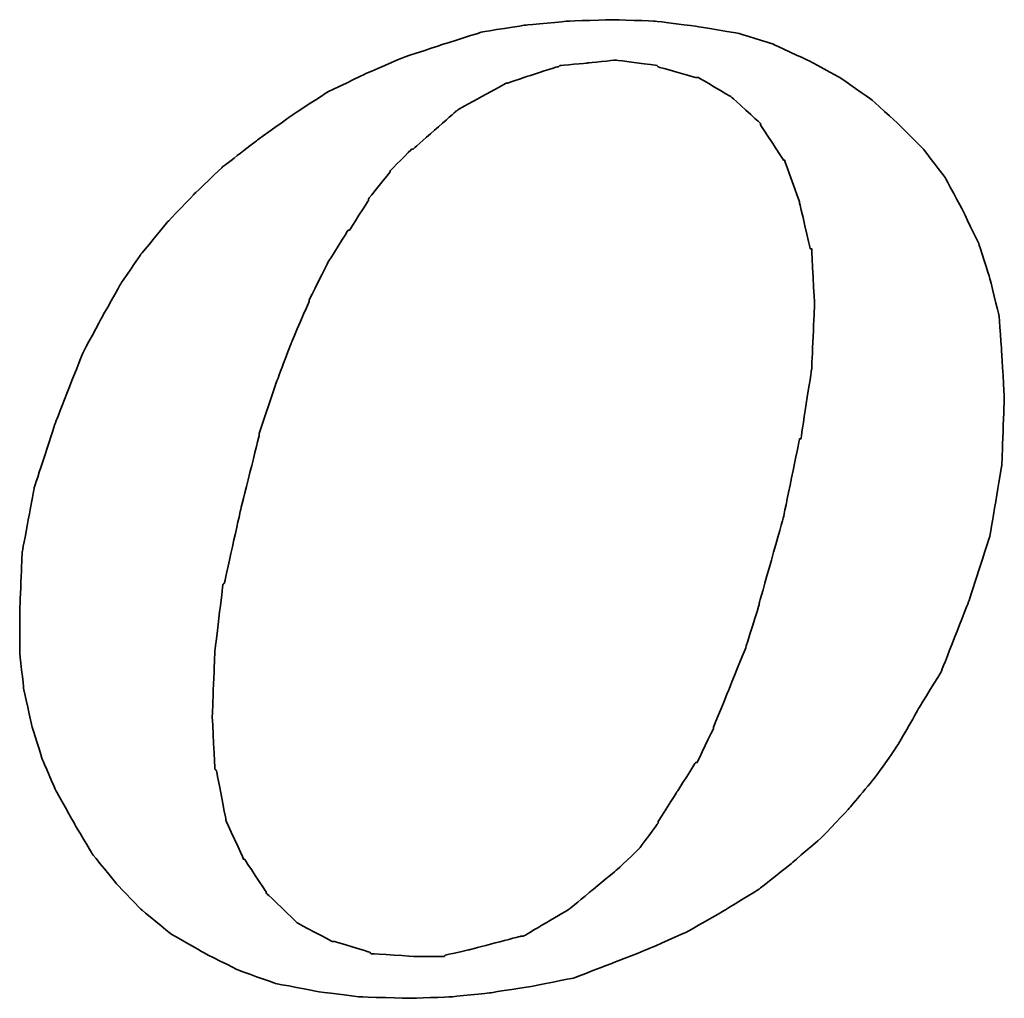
# Model space of a CAD drawing. Header units: millimetres. Extents: x -137 to 162, y 14 to 137.
# Tile 42 of 50: x -42.496 to -41.636, y 62.14 to 62.995. Entities that reach past the tile are written whole.
import ezdxf

# ---------------------------------------------------------------- set-up
doc = ezdxf.new("R2010")
doc.units = ezdxf.units.MM
doc.header["$LTSCALE"] = 0.1
doc.layers.add('DIM', color=4, linetype='CONTINUOUS')
doc.layers.add('layer 1', color=7, linetype='CONTINUOUS')

# ---------------------------------------------------------------- blocks, each defined once
blk = doc.blocks.new('TBI MOTION logo(完整正式版)')
at = {"layer": 'layer 1', "color": 22, "lineweight": 35}
for points, knots in [([(35.79625, -6.98375), (35.79625, -6.98375), (36.23125, -7.43875), (36.23125, -7.43875), (36.23125, -7.43875), (36.23125, -7.43875), (36.75625, -7.87125), (36.75625, -7.87125), (36.75625, -7.87125), (36.75625, -7.87125), (37.33125, -8.20375), (37.33125, -8.20375), (37.33125, -8.20375), (37.33125, -8.20375), (37.95625, -8.51875), (37.95625, -8.51875), (37.95625, -8.51875), (37.95625, -8.51875), (38.62625, -8.75875), (38.62625, -8.75875), (38.62625, -8.75875), (38.62625, -8.75875), (39.37125, -8.90375), (39.37125, -8.90375), (39.37125, -8.90375), (39.37125, -8.90375), (40.14125, -8.99875), (40.14125, -8.99875), (40.14125, -8.99875), (40.14125, -8.99875), (41.02625, -9.02375), (41.02625, -9.02375), (41.02625, -9.02375), (41.02625, -9.02375), (41.74625, -8.99875), (41.74625, -8.99875), (41.74625, -8.99875), (41.74625, -8.99875), (42.46625, -8.92375), (42.46625, -8.92375), (42.46625, -8.92375), (42.46625, -8.92375), (43.21125, -8.80625), (43.21125, -8.80625), (43.21125, -8.80625), (43.21125, -8.80625), (43.93125, -8.66375), (43.93125, -8.66375), (43.93125, -8.66375), (43.93125, -8.66375), (44.62625, -8.39875), (44.62625, -8.39875), (44.62625, -8.39875), (44.62625, -8.39875), (45.29625, -8.13375), (45.29625, -8.13375), (45.29625, -8.13375), (45.29625, -8.13375), (45.94625, -7.84375), (45.94625, -7.84375), (45.94625, -7.84375), (45.94625, -7.84375), (46.61625, -7.46375), (46.61625, -7.46375), (46.61625, -7.46375), (46.61625, -7.46375), (47.24125, -7.07875), (47.24125, -7.07875), (47.24125, -7.07875), (47.24125, -7.07875), (47.81625, -6.62375), (47.81625, -6.62375), (47.81625, -6.62375), (47.81625, -6.62375), (48.36875, -6.14375), (48.36875, -6.14375), (48.36875, -6.14375), (48.36875, -6.14375), (48.84625, -5.64125), (48.84625, -5.64125), (48.84625, -5.64125), (48.84625, -5.64125), (49.32625, -5.06375), (49.32625, -5.06375), (49.32625, -5.06375), (49.32625, -5.06375), (49.71125, -4.51374), (49.71125, -4.51374), (49.71125, -4.51374), (49.71125, -4.51374), (50.09625, -3.83874), (50.09625, -3.83874), (50.09625, -3.83874), (50.09625, -3.83874), (50.48125, -3.21374), (50.48125, -3.21374), (50.48125, -3.21374), (50.48125, -3.21374), (50.96125, -1.99125), (50.96125, -1.99125), (50.96125, -1.99125), (50.96125, -1.99125), (51.34375, -0.81875), (51.34375, -0.81875), (51.34375, -0.81875), (51.34375, -0.81875), (51.56125, 0.45624), (51.56125, 0.45624), (51.56125, 0.45624), (51.56125, 0.45624), (51.60625, 1.67624), (51.60625, 1.67624), (51.60625, 1.67624), (51.60625, 1.67624), (51.56125, 2.44625), (51.56125, 2.44625), (51.56125, 2.44625), (51.56125, 2.44625), (51.51125, 3.14125), (51.51125, 3.14125), (51.51125, 3.14125), (51.51125, 3.14125), (51.34375, 3.81125), (51.34375, 3.81125), (51.34375, 3.81125), (51.34375, 3.81125), (51.15125, 4.41125), (51.15125, 4.41125), (51.15125, 4.41125), (51.15125, 4.41125), (50.86125, 5.01125), (50.86125, 5.01125), (50.86125, 5.01125), (50.86125, 5.01125), (50.55125, 5.58875), (50.55125, 5.58875), (50.55125, 5.58875), (50.55125, 5.58875), (50.16625, 6.09125), (50.16625, 6.09125), (50.16625, 6.09125), (50.16625, 6.09125), (49.71125, 6.54875), (49.71125, 6.54875), (49.71125, 6.54875), (49.71125, 6.54875), (49.23125, 6.98125), (49.23125, 6.98125), (49.23125, 6.98125), (49.23125, 6.98125), (48.67875, 7.36625), (48.67875, 7.36625), (48.67875, 7.36625), (48.67875, 7.36625), (48.10375, 7.67625), (48.10375, 7.67625), (48.10375, 7.67625), (48.10375, 7.67625), (47.48125, 7.96375), (47.48125, 7.96375), (47.48125, 7.96375), (47.48125, 7.96375), (46.85625, 8.15625), (46.85625, 8.15625), (46.85625, 8.15625), (46.85625, 8.15625), (46.13625, 8.27624), (46.13625, 8.27624), (46.13625, 8.27624), (46.13625, 8.27624), (45.39125, 8.37125), (45.39125, 8.37125), (45.39125, 8.37125), (45.39125, 8.37125), (44.62625, 8.39624), (44.62625, 8.39624), (44.62625, 8.39624), (44.62625, 8.39624), (43.83625, 8.37125), (43.83625, 8.37125), (43.83625, 8.37125), (43.83625, 8.37125), (43.09125, 8.30125), (43.09125, 8.30125), (43.09125, 8.30125), (43.09125, 8.30125), (42.32125, 8.18125), (42.32125, 8.18125), (42.32125, 8.18125), (42.32125, 8.18125), (41.62875, 7.96375), (41.62875, 7.96375), (41.62875, 7.96375), (41.62875, 7.96375), (40.90625, 7.72625), (40.90625, 7.72625), (40.90625, 7.72625), (40.90625, 7.72625), (40.23624, 7.43625), (40.23624, 7.43625), (40.23624, 7.43625), (40.23624, 7.43625), (39.54124, 7.10125), (39.54124, 7.10125), (39.54124, 7.10125), (39.54124, 7.10125), (38.91625, 6.69125), (38.91625, 6.69125), (38.91625, 6.69125), (38.91625, 6.69125), (38.31625, 6.26125), (38.31625, 6.26125), (38.31625, 6.26125), (38.31625, 6.26125), (37.69125, 5.78125), (37.69125, 5.78125), (37.69125, 5.78125), (37.69125, 5.78125), (37.18625, 5.30125), (37.18625, 5.30125), (37.18625, 5.30125), (37.18625, 5.30125), (36.70625, 4.79624), (36.70625, 4.79624), (36.70625, 4.79624), (36.70625, 4.79624), (36.23125, 4.22125), (36.23125, 4.22125), (36.23125, 4.22125), (36.23125, 4.22125), (35.87124, 3.69375), (35.87124, 3.69375), (35.87124, 3.69375), (35.87124, 3.69375), (35.53125, 3.09125), (35.53125, 3.09125), (35.53125, 3.09125), (35.53125, 3.09125), (35.19875, 2.47125), (35.19875, 2.47125), (35.19875, 2.47125), (35.19875, 2.47125), (34.71625, 1.24625), (34.71625, 1.24625), (34.71625, 1.24625), (34.71625, 1.24625), (34.33125, 0.06874), (34.33125, 0.06874), (34.33125, 0.06874), (34.33125, 0.06874), (34.11625, -1.07875), (34.11625, -1.07875), (34.11625, -1.07875), (34.11625, -1.07875), (34.07125, -2.15875), (34.07125, -2.15875), (34.07125, -2.15875), (34.07125, -2.15875), (34.07125, -2.85375), (34.07125, -2.85375), (34.07125, -2.85375), (34.07125, -2.85375), (34.14125, -3.50375), (34.14125, -3.50375), (34.14125, -3.50375), (34.14125, -3.50375), (34.28625, -4.17375), (34.28625, -4.17375), (34.28625, -4.17375), (34.28625, -4.17375), (34.47625, -4.77624), (34.47625, -4.77624), (34.47625, -4.77624), (34.47625, -4.77624), (34.71625, -5.32625), (34.71625, -5.32625), (34.71625, -5.32625), (34.71625, -5.32625), (35.05375, -5.92875), (35.05375, -5.92875), (35.05375, -5.92875), (35.05375, -5.92875), (35.36375, -6.45375), (35.36375, -6.45375), (35.36375, -6.45375), (35.36375, -6.45375), (35.79625, -6.98375), (35.79625, -6.98375)], [0, 0, 0, 0, 0.01388889, 0.01388889, 0.01388889, 0.0138889, 0.02777778, 0.02777778, 0.02777778, 0.02777779, 0.04166667, 0.04166667, 0.04166667, 0.04166668, 0.05555556, 0.05555556, 0.05555556, 0.05555557, 0.06944444, 0.06944444, 0.06944444, 0.06944445, 0.08333333, 0.08333333, 0.08333333, 0.08333334, 0.09722222, 0.09722222, 0.09722222, 0.09722223, 0.11111111, 0.11111111, 0.11111111, 0.11111112, 0.125, 0.125, 0.125, 0.12500001, 0.13888889, 0.13888889, 0.13888889, 0.1388889, 0.15277778, 0.15277778, 0.15277778, 0.15277779, 0.16666667, 0.16666667, 0.16666667, 0.16666668, 0.18055556, 0.18055556, 0.18055556, 0.18055557, 0.19444444, 0.19444444, 0.19444444, 0.19444445, 0.20833333, 0.20833333, 0.20833333, 0.20833334, 0.22222222, 0.22222222, 0.22222222, 0.22222223, 0.23611111, 0.23611111, 0.23611111, 0.23611112, 0.25, 0.25, 0.25, 0.25000001, 0.26388889, 0.26388889, 0.26388889, 0.2638889, 0.27777778, 0.27777778, 0.27777778, 0.27777779, 0.29166667, 0.29166667, 0.29166667, 0.29166668, 0.30555556, 0.30555556, 0.30555556, 0.30555557, 0.31944444, 0.31944444, 0.31944444, 0.31944445, 0.33333333, 0.33333333, 0.33333333, 0.33333334, 0.34722222, 0.34722222, 0.34722222, 0.34722223, 0.36111111, 0.36111111, 0.36111111, 0.36111112, 0.375, 0.375, 0.375, 0.37500001, 0.38888889, 0.38888889, 0.38888889, 0.3888889, 0.40277778, 0.40277778, 0.40277778, 0.40277779, 0.41666667, 0.41666667, 0.41666667, 0.41666668, 0.43055556, 0.43055556, 0.43055556, 0.43055557, 0.44444444, 0.44444444, 0.44444444, 0.44444445, 0.45833333, 0.45833333, 0.45833333, 0.45833334, 0.47222222, 0.47222222, 0.47222222, 0.47222223, 0.48611111, 0.48611111, 0.48611111, 0.48611112, 0.5, 0.5, 0.5, 0.50000001, 0.51388889, 0.51388889, 0.51388889, 0.5138889, 0.52777778, 0.52777778, 0.52777778, 0.52777779, 0.54166667, 0.54166667, 0.54166667, 0.54166668, 0.55555556, 0.55555556, 0.55555556, 0.55555557, 0.56944444, 0.56944444, 0.56944444, 0.56944445, 0.58333333, 0.58333333, 0.58333333, 0.58333334, 0.59722222, 0.59722222, 0.59722222, 0.59722223, 0.61111111, 0.61111111, 0.61111111, 0.61111112, 0.625, 0.625, 0.625, 0.62500001, 0.63888889, 0.63888889, 0.63888889, 0.6388889, 0.65277778, 0.65277778, 0.65277778, 0.65277779, 0.66666667, 0.66666667, 0.66666667, 0.66666668, 0.68055556, 0.68055556, 0.68055556, 0.68055557, 0.69444444, 0.69444444, 0.69444444, 0.69444445, 0.70833333, 0.70833333, 0.70833333, 0.70833334, 0.72222222, 0.72222222, 0.72222222, 0.72222223, 0.73611111, 0.73611111, 0.73611111, 0.73611112, 0.75, 0.75, 0.75, 0.75000001, 0.76388889, 0.76388889, 0.76388889, 0.7638889, 0.77777778, 0.77777778, 0.77777778, 0.77777779, 0.79166667, 0.79166667, 0.79166667, 0.79166668, 0.80555556, 0.80555556, 0.80555556, 0.80555557, 0.81944444, 0.81944444, 0.81944444, 0.81944445, 0.83333333, 0.83333333, 0.83333333, 0.83333334, 0.84722222, 0.84722222, 0.84722222, 0.84722223, 0.86111111, 0.86111111, 0.86111111, 0.86111112, 0.875, 0.875, 0.875, 0.87500001, 0.88888889, 0.88888889, 0.88888889, 0.8888889, 0.90277778, 0.90277778, 0.90277778, 0.90277779, 0.91666667, 0.91666667, 0.91666667, 0.91666668, 0.93055556, 0.93055556, 0.93055556, 0.93055557, 0.94444444, 0.94444444, 0.94444444, 0.94444445, 0.95833333, 0.95833333, 0.95833333, 0.95833334, 0.97222222, 0.97222222, 0.97222222, 0.97222223, 0.98611111, 0.98611111, 0.98611111, 0.98611112, 1, 1, 1, 1]), ([(38.33875, 1.03124), (38.33875, 1.03124), (38.62625, 1.89625), (38.62625, 1.89625), (38.62625, 1.89625), (38.62625, 1.89625), (38.91625, 2.66375), (38.91625, 2.66375), (38.91625, 2.66375), (38.91625, 2.66375), (39.22625, 3.38125), (39.22625, 3.38125), (39.22625, 3.38125), (39.22625, 3.38125), (39.22625, 3.40624), (39.22625, 3.40624), (39.22625, 3.40624), (39.22625, 3.40624), (39.56124, 4.07624), (39.56124, 4.07624), (39.56124, 4.07624), (39.56124, 4.07624), (39.92125, 4.65125), (39.92125, 4.65125), (39.92125, 4.65125), (39.92125, 4.65125), (39.94625, 4.65125), (39.94625, 4.65125), (39.94625, 4.65125), (39.94625, 4.65125), (40.28125, 5.17875), (40.28125, 5.17875), (40.28125, 5.17875), (40.28125, 5.17875), (40.28125, 5.20375), (40.28125, 5.20375), (40.28125, 5.20375), (40.28125, 5.20375), (40.66875, 5.68625), (40.66875, 5.68625), (40.66875, 5.68625), (40.66875, 5.68625), (40.66875, 5.70625), (40.66875, 5.70625), (40.66875, 5.70625), (40.66875, 5.70625), (41.05124, 6.09125), (41.05124, 6.09125), (41.05124, 6.09125), (41.05124, 6.09125), (41.07625, 6.09125), (41.07625, 6.09125), (41.07625, 6.09125), (41.07625, 6.09125), (41.84125, 6.76625), (41.84125, 6.76625), (41.84125, 6.76625), (41.84125, 6.76625), (41.86625, 6.78625), (41.86625, 6.78625), (41.86625, 6.78625), (41.86625, 6.78625), (42.73125, 7.26624), (42.73125, 7.26624), (42.73125, 7.26624), (42.73125, 7.26624), (42.75625, 7.26624), (42.75625, 7.26624), (42.75625, 7.26624), (42.75625, 7.26624), (43.18625, 7.41125), (43.18625, 7.41125), (43.18625, 7.41125), (43.18625, 7.41125), (43.64125, 7.55625), (43.64125, 7.55625), (43.64125, 7.55625), (43.64125, 7.55625), (43.66625, 7.55625), (43.66625, 7.55625), (43.66625, 7.55625), (43.66625, 7.55625), (43.69125, 7.58124), (43.69125, 7.58124), (43.69125, 7.58124), (43.69125, 7.58124), (44.19125, 7.62625), (44.19125, 7.62625), (44.19125, 7.62625), (44.19125, 7.62625), (44.67125, 7.67625), (44.67125, 7.67625), (44.67125, 7.67625), (44.67125, 7.67625), (44.69625, 7.67625), (44.69625, 7.67625), (44.69625, 7.67625), (44.69625, 7.67625), (45.41875, 7.58124), (45.41875, 7.58124), (45.41875, 7.58124), (45.41875, 7.58124), (45.44125, 7.55625), (45.44125, 7.55625), (45.44125, 7.55625), (45.44125, 7.55625), (46.11125, 7.36625), (46.11125, 7.36625), (46.11125, 7.36625), (46.11125, 7.36625), (46.13625, 7.36625), (46.13625, 7.36625), (46.13625, 7.36625), (46.13625, 7.36625), (46.15875, 7.36625), (46.15875, 7.36625), (46.15875, 7.36625), (46.15875, 7.36625), (46.73625, 7.02624), (46.73625, 7.02624), (46.73625, 7.02624), (46.73625, 7.02624), (46.76125, 7.00624), (46.76125, 7.00624), (46.76125, 7.00624), (46.76125, 7.00624), (47.24125, 6.57124), (47.24125, 6.57124), (47.24125, 6.57124), (47.24125, 6.57124), (47.26625, 6.54875), (47.26625, 6.54875), (47.26625, 6.54875), (47.26625, 6.54875), (47.26625, 6.52375), (47.26625, 6.52375), (47.26625, 6.52375), (47.26625, 6.52375), (47.67375, 5.89875), (47.67375, 5.89875), (47.67375, 5.89875), (47.67375, 5.89875), (47.69625, 5.89875), (47.69625, 5.89875), (47.69625, 5.89875), (47.69625, 5.89875), (47.69625, 5.87625), (47.69625, 5.87625), (47.69625, 5.87625), (47.69625, 5.87625), (47.96125, 5.15625), (47.96125, 5.15625), (47.96125, 5.15625), (47.96125, 5.15625), (47.96125, 5.13125), (47.96125, 5.13125), (47.96125, 5.13125), (47.96125, 5.13125), (48.15125, 4.31875), (48.15125, 4.31875), (48.15125, 4.31875), (48.15125, 4.31875), (48.17625, 4.31875), (48.17625, 4.31875), (48.17625, 4.31875), (48.17625, 4.31875), (48.17625, 4.29125), (48.17625, 4.29125), (48.17625, 4.29125), (48.17625, 4.29125), (48.22625, 3.33125), (48.22625, 3.33125), (48.22625, 3.33125), (48.22625, 3.33125), (48.22625, 3.30875), (48.22625, 3.30875), (48.22625, 3.30875), (48.22625, 3.30875), (48.17625, 2.20624), (48.17625, 2.20624), (48.17625, 2.20624), (48.17625, 2.20624), (48.17625, 2.18124), (48.17625, 2.18124), (48.17625, 2.18124), (48.17625, 2.18124), (47.98375, 0.93624), (47.98375, 0.93624), (47.98375, 0.93624), (47.98375, 0.93624), (47.96125, 0.93624), (47.96125, 0.93624), (47.96125, 0.93624), (47.96125, 0.93624), (47.67375, -0.45874), (47.67375, -0.45874), (47.67375, -0.45874), (47.67375, -0.45874), (47.24125, -1.99125), (47.24125, -1.99125), (47.24125, -1.99125), (47.24125, -1.99125), (47.24125, -2.01874), (47.24125, -2.01874), (47.24125, -2.01874), (47.24125, -2.01874), (47.00125, -2.78375), (47.00125, -2.78375), (47.00125, -2.78375), (47.00125, -2.78375), (46.71125, -3.50375), (46.71125, -3.50375), (46.71125, -3.50375), (46.71125, -3.50375), (46.42625, -4.19875), (46.42625, -4.19875), (46.42625, -4.19875), (46.42625, -4.19875), (46.42625, -4.22375), (46.42625, -4.22375), (46.42625, -4.22375), (46.42625, -4.22375), (46.13625, -4.82374), (46.13625, -4.82374), (46.13625, -4.82374), (46.13625, -4.82374), (46.11125, -4.82374), (46.11125, -4.82374), (46.11125, -4.82374), (46.11125, -4.82374), (45.77625, -5.35125), (45.77625, -5.35125), (45.77625, -5.35125), (45.77625, -5.35125), (45.44125, -5.87875), (45.44125, -5.87875), (45.44125, -5.87875), (45.44125, -5.87875), (45.44125, -5.90375), (45.44125, -5.90375), (45.44125, -5.90375), (45.44125, -5.90375), (45.10625, -6.35875), (45.10625, -6.35875), (45.10625, -6.35875), (45.10625, -6.35875), (45.08125, -6.38375), (45.08125, -6.38375), (45.08125, -6.38375), (45.08125, -6.38375), (44.69625, -6.74375), (44.69625, -6.74375), (44.69625, -6.74375), (44.69625, -6.74375), (43.88375, -7.41625), (43.88375, -7.41625), (43.88375, -7.41625), (43.88375, -7.41625), (43.85625, -7.43875), (43.85625, -7.43875), (43.85625, -7.43875), (43.85625, -7.43875), (43.04125, -7.91875), (43.04125, -7.91875), (43.04125, -7.91875), (43.04125, -7.91875), (43.01625, -7.91875), (43.01625, -7.91875), (43.01625, -7.91875), (43.01625, -7.91875), (42.99625, -7.91875), (42.99625, -7.91875), (42.99625, -7.91875), (42.99625, -7.91875), (42.08125, -8.15875), (42.08125, -8.15875), (42.08125, -8.15875), (42.08125, -8.15875), (41.65125, -8.25625), (41.65125, -8.25625), (41.65125, -8.25625), (41.65125, -8.25625), (41.62875, -8.27875), (41.62875, -8.27875), (41.62875, -8.27875), (41.62875, -8.27875), (41.60125, -8.27875), (41.60125, -8.27875), (41.60125, -8.27875), (41.60125, -8.27875), (41.12125, -8.27875), (41.12125, -8.27875), (41.12125, -8.27875), (41.12125, -8.27875), (40.35624, -8.23125), (40.35624, -8.23125), (40.35624, -8.23125), (40.35624, -8.23125), (40.33125, -8.23125), (40.33125, -8.23125), (40.33125, -8.23125), (40.33125, -8.23125), (40.30625, -8.20375), (40.30625, -8.20375), (40.30625, -8.20375), (40.30625, -8.20375), (39.68375, -8.01375), (39.68375, -8.01375), (39.68375, -8.01375), (39.68375, -8.01375), (39.66124, -8.01375), (39.66124, -8.01375), (39.66124, -8.01375), (39.66124, -8.01375), (39.63625, -8.01375), (39.63625, -8.01375), (39.63625, -8.01375), (39.63625, -8.01375), (39.01125, -7.67875), (39.01125, -7.67875), (39.01125, -7.67875), (39.01125, -7.67875), (38.98875, -7.65375), (38.98875, -7.65375), (38.98875, -7.65375), (38.98875, -7.65375), (38.48625, -7.17375), (38.48625, -7.17375), (38.48625, -7.17375), (38.48625, -7.17375), (38.45875, -7.14875), (38.45875, -7.14875), (38.45875, -7.14875), (38.45875, -7.14875), (38.45875, -7.12875), (38.45875, -7.12875), (38.45875, -7.12875), (38.45875, -7.12875), (38.07625, -6.54875), (38.07625, -6.54875), (38.07625, -6.54875), (38.07625, -6.54875), (38.05125, -6.54875), (38.05125, -6.54875), (38.05125, -6.54875), (38.05125, -6.54875), (38.05125, -6.52875), (38.05125, -6.52875), (38.05125, -6.52875), (38.05125, -6.52875), (37.74125, -5.85375), (37.74125, -5.85375), (37.74125, -5.85375), (37.74125, -5.85375), (37.74125, -5.82875), (37.74125, -5.82875), (37.74125, -5.82875), (37.74125, -5.82875), (37.57375, -4.96875), (37.57375, -4.96875), (37.57375, -4.96875), (37.57375, -4.96875), (37.54625, -4.94375), (37.54625, -4.94375), (37.54625, -4.94375), (37.54625, -4.94375), (37.50125, -4.03375), (37.50125, -4.03375), (37.50125, -4.03375), (37.50125, -4.03375), (37.50125, -4.00875), (37.50125, -4.00875), (37.50125, -4.00875), (37.50125, -4.00875), (37.54625, -2.85375), (37.54625, -2.85375), (37.54625, -2.85375), (37.54625, -2.85375), (37.69125, -1.65875), (37.69125, -1.65875), (37.69125, -1.65875), (37.69125, -1.65875), (37.71624, -1.63375), (37.71624, -1.63375), (37.71624, -1.63375), (37.71624, -1.63375), (38.00375, -0.33875), (38.00375, -0.33875), (38.00375, -0.33875), (38.00375, -0.33875), (38.33875, 1.00624), (38.33875, 1.00624), (38.33875, 1.00624), (38.33875, 1.00624), (38.33875, 1.03124), (38.33875, 1.03124)], [0, 0, 0, 0, 0.01010101, 0.01010101, 0.01010101, 0.01010102, 0.02020202, 0.02020202, 0.02020202, 0.02020203, 0.03030303, 0.03030303, 0.03030303, 0.03030304, 0.04040404, 0.04040404, 0.04040404, 0.04040405, 0.05050505, 0.05050505, 0.05050505, 0.05050506, 0.06060606, 0.06060606, 0.06060606, 0.06060607, 0.07070707, 0.07070707, 0.07070707, 0.07070708, 0.08080808, 0.08080808, 0.08080808, 0.08080809, 0.09090909, 0.09090909, 0.09090909, 0.0909091, 0.1010101, 0.1010101, 0.1010101, 0.10101011, 0.11111111, 0.11111111, 0.11111111, 0.11111112, 0.12121212, 0.12121212, 0.12121212, 0.12121213, 0.13131313, 0.13131313, 0.13131313, 0.13131314, 0.14141414, 0.14141414, 0.14141414, 0.14141415, 0.15151515, 0.15151515, 0.15151515, 0.15151516, 0.16161616, 0.16161616, 0.16161616, 0.16161617, 0.17171717, 0.17171717, 0.17171717, 0.17171718, 0.18181818, 0.18181818, 0.18181818, 0.18181819, 0.19191919, 0.19191919, 0.19191919, 0.1919192, 0.2020202, 0.2020202, 0.2020202, 0.20202021, 0.21212121, 0.21212121, 0.21212121, 0.21212122, 0.22222222, 0.22222222, 0.22222222, 0.22222223, 0.23232323, 0.23232323, 0.23232323, 0.23232324, 0.24242424, 0.24242424, 0.24242424, 0.24242425, 0.25252525, 0.25252525, 0.25252525, 0.25252526, 0.26262626, 0.26262626, 0.26262626, 0.26262627, 0.27272727, 0.27272727, 0.27272727, 0.27272728, 0.28282828, 0.28282828, 0.28282828, 0.28282829, 0.29292929, 0.29292929, 0.29292929, 0.2929293, 0.3030303, 0.3030303, 0.3030303, 0.30303031, 0.31313131, 0.31313131, 0.31313131, 0.31313132, 0.32323232, 0.32323232, 0.32323232, 0.32323233, 0.33333333, 0.33333333, 0.33333333, 0.33333334, 0.34343434, 0.34343434, 0.34343434, 0.34343435, 0.35353535, 0.35353535, 0.35353535, 0.35353536, 0.36363636, 0.36363636, 0.36363636, 0.36363637, 0.37373737, 0.37373737, 0.37373737, 0.37373738, 0.38383838, 0.38383838, 0.38383838, 0.38383839, 0.39393939, 0.39393939, 0.39393939, 0.3939394, 0.4040404, 0.4040404, 0.4040404, 0.40404041, 0.41414141, 0.41414141, 0.41414141, 0.41414142, 0.42424242, 0.42424242, 0.42424242, 0.42424243, 0.43434343, 0.43434343, 0.43434343, 0.43434344, 0.44444444, 0.44444444, 0.44444444, 0.44444445, 0.45454545, 0.45454545, 0.45454545, 0.45454546, 0.46464646, 0.46464646, 0.46464646, 0.46464647, 0.47474747, 0.47474747, 0.47474747, 0.47474748, 0.48484848, 0.48484848, 0.48484848, 0.48484849, 0.49494949, 0.49494949, 0.49494949, 0.4949495, 0.50505051, 0.50505051, 0.50505051, 0.50505052, 0.51515152, 0.51515152, 0.51515152, 0.51515153, 0.52525253, 0.52525253, 0.52525253, 0.52525254, 0.53535354, 0.53535354, 0.53535354, 0.53535355, 0.54545455, 0.54545455, 0.54545455, 0.54545456, 0.55555556, 0.55555556, 0.55555556, 0.55555557, 0.56565657, 0.56565657, 0.56565657, 0.56565658, 0.57575758, 0.57575758, 0.57575758, 0.57575759, 0.58585859, 0.58585859, 0.58585859, 0.5858586, 0.5959596, 0.5959596, 0.5959596, 0.59595961, 0.60606061, 0.60606061, 0.60606061, 0.60606062, 0.61616162, 0.61616162, 0.61616162, 0.61616163, 0.62626263, 0.62626263, 0.62626263, 0.62626264, 0.63636364, 0.63636364, 0.63636364, 0.63636365, 0.64646465, 0.64646465, 0.64646465, 0.64646466, 0.65656566, 0.65656566, 0.65656566, 0.65656567, 0.66666667, 0.66666667, 0.66666667, 0.66666668, 0.67676768, 0.67676768, 0.67676768, 0.67676769, 0.68686869, 0.68686869, 0.68686869, 0.6868687, 0.6969697, 0.6969697, 0.6969697, 0.69696971, 0.70707071, 0.70707071, 0.70707071, 0.70707072, 0.71717172, 0.71717172, 0.71717172, 0.71717173, 0.72727273, 0.72727273, 0.72727273, 0.72727274, 0.73737374, 0.73737374, 0.73737374, 0.73737375, 0.74747475, 0.74747475, 0.74747475, 0.74747476, 0.75757576, 0.75757576, 0.75757576, 0.75757577, 0.76767677, 0.76767677, 0.76767677, 0.76767678, 0.77777778, 0.77777778, 0.77777778, 0.77777779, 0.78787879, 0.78787879, 0.78787879, 0.7878788, 0.7979798, 0.7979798, 0.7979798, 0.79797981, 0.80808081, 0.80808081, 0.80808081, 0.80808082, 0.81818182, 0.81818182, 0.81818182, 0.81818183, 0.82828283, 0.82828283, 0.82828283, 0.82828284, 0.83838384, 0.83838384, 0.83838384, 0.83838385, 0.84848485, 0.84848485, 0.84848485, 0.84848486, 0.85858586, 0.85858586, 0.85858586, 0.85858587, 0.86868687, 0.86868687, 0.86868687, 0.86868688, 0.87878788, 0.87878788, 0.87878788, 0.87878789, 0.88888889, 0.88888889, 0.88888889, 0.8888889, 0.8989899, 0.8989899, 0.8989899, 0.89898991, 0.90909091, 0.90909091, 0.90909091, 0.90909092, 0.91919192, 0.91919192, 0.91919192, 0.91919193, 0.92929293, 0.92929293, 0.92929293, 0.92929294, 0.93939394, 0.93939394, 0.93939394, 0.93939395, 0.94949495, 0.94949495, 0.94949495, 0.94949496, 0.95959596, 0.95959596, 0.95959596, 0.95959597, 0.96969697, 0.96969697, 0.96969697, 0.96969698, 0.97979798, 0.97979798, 0.97979798, 0.97979799, 0.98989899, 0.98989899, 0.98989899, 0.989899, 1, 1, 1, 1])]:
    blk.add_open_spline(points, degree=3, knots=knots, dxfattribs=at)

msp = doc.modelspace()

# ---------------------------------------------------------------- block references
at = {"layer": 'DIM', "color": 7, "xscale": 0.0490385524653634, "yscale": 0.0490385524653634, "zscale": 0.0490385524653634}
msp.add_blockref('TBI MOTION logo(完整正式版)', (-44.16636, 62.58288), dxfattribs=at)

doc.saveas('drawing.dxf')
